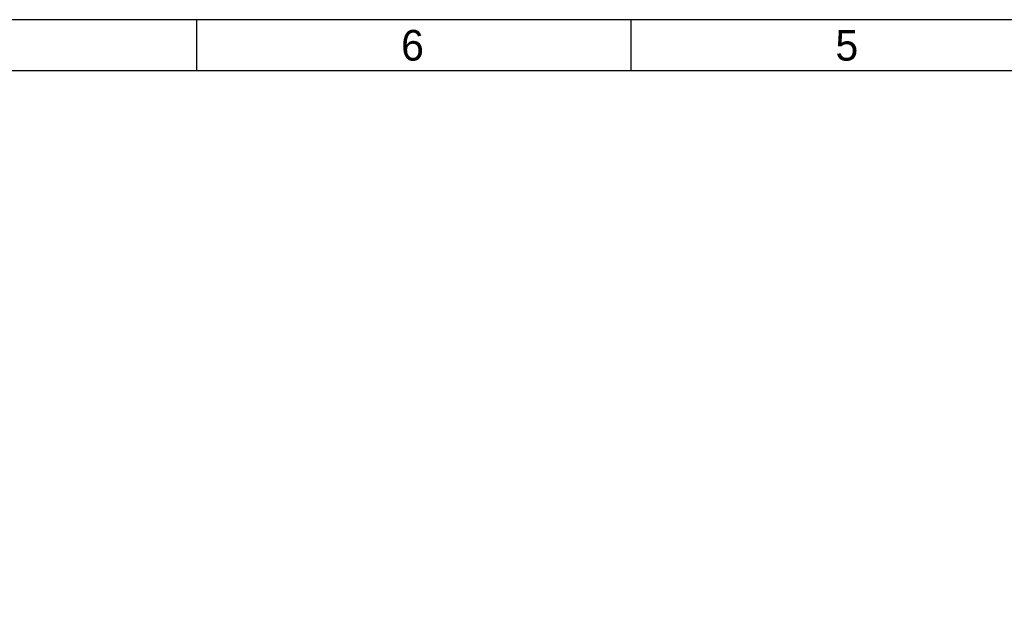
# Model space of a CAD drawing. Extents: x 0 to 34, y 0 to 22.
# Tile 11 of 30: x 6.8 to 16.4, y 16.3 to 22. Entities that reach past the tile are written whole.
import ezdxf

# ---------------------------------------------------------------- set-up
doc = ezdxf.new("R2010")
doc.units = 0
doc.header["$MEASUREMENT"] = 0
doc.layers.add('1', color=7, linetype='CONTINUOUS')

msp = doc.modelspace()

# ---------------------------------------------------------------- linework, layer by layer
at = {"layer": '1', "color": 7}
for p, q in [((8.5, 21.5), (8.5, 22)), ((12.75, 21.5), (12.75, 22))]:
    msp.add_line(p, q, dxfattribs=at)
for points in [[(0, 0), (34, 0), (34, 22), (0, 22)], [(0.4687, 0.5), (33.4687, 0.5), (33.4687, 21.5), (0.4687, 21.5)]]:
    msp.add_lwpolyline(points, close=True, dxfattribs=at)

# ---------------------------------------------------------------- texts
for s, p in [('6', (10.5, 21.6)), ('5', (14.75, 21.6))]:
    msp.add_text(s, height=0.3, dxfattribs=at).set_placement(p)

doc.saveas('drawing.dxf')
